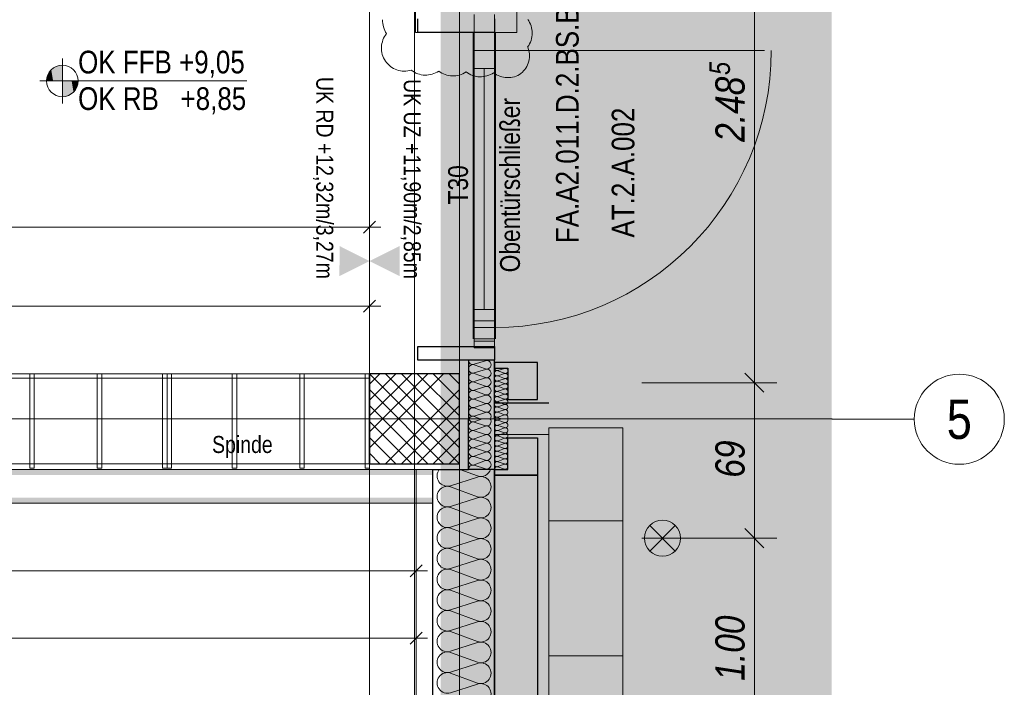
# Model space of a CAD drawing. Extents: x -620 to 300, y 62 to 1112.
# Tile 153 of 226: x 4 to 92, y 526 to 585. Entities that reach past the tile are written whole.
import ezdxf
from ezdxf.enums import TextEntityAlignment as Align
from ezdxf.lldxf.tags import DXFTag

# ---------------------------------------------------------------- set-up
doc = ezdxf.new("R2010")
doc.units = 0
doc.layers.get('0').update_dxf_attribs({"lineweight": 13})
for name, color, linetype, lineweight, true_color in [('00 -Bauelemente -Gipskarton', 7, 'Continuous', 9, 0xff7fe6), ('00_ E_ST_Handlaufleuchte', 7, 'Continuous', 13, 0xb2b200), ('00_E_ST_Handlaufleuchte_Bem', 7, 'Continuous', 5, 0x7d7d00), ('00_E_ST_Handlaufleuchte_Kabel', 3, 'Continuous', 18, 0x00ff00), ('00_E_ST_Handlaufleuchte–Handlauf-Position', 7, 'Continuous', 5, 0x0000b2), ('30 -33 Aussenwände- 3 Aussenstützen', 7, 'Continuous', 50, 0x0000dd), ('30 -33 Aussenwände- 7 Fassade_ Elemente', 7, 'Continuous', 9, 0x00aacc), ('30 -34 Innenwände- 2 nichttragend', 7, 'Continuous', 18, 0xff7fe6), ('30 -35 Decken- 1 Konstruktion-Träger- Stahlbeton', 7, 'Continuous', 13, 0x33aa00), ('60- 61 allgemeine Ausstattung- 1 Möbel', 9, 'Continuous', 9, 0x808080), ('60- 61 allgemeine Ausstattung- 4 Terrassen', 9, 'Continuous', 9, 0x808080), ('70 -72 Beschriftung- 1 Beschriftung allgemein', 7, 'Continuous', 9, 0xff6633), ('70 -76 Bemaßung- 2 Allgemein', 9, 'Continuous', 5, 0x808080), ('70 -77 Revision- 2 Wolken', 7, 'Continuous', 18, 0x944cff), ('iwb_Layout Achsbezeichung', 1, 'Continuous', 13, 0xff0000), ('iwb_Layout BA_Markierung', 7, 'Continuous', 9, 0xbadcdc)]:
    doc.layers.add(name, color=color, linetype=linetype, lineweight=lineweight, true_color=true_color)
for name, color, linetype, lineweight in [('70 -71 Achsen- 1 Gebäudeachsen', 7, 'STRICHPUNKT2-A06CPVSFL0', 18), ('70 -72 Beschriftung- 5 Höhenkoten-A06CPVSCL0', 7, 'Continuous', 15), ('Keine-A06CPVSEL0', 7, 'Continuous', 9)]:
    doc.layers.add(name, color=color, linetype=linetype, lineweight=lineweight)
doc.styles.get("Standard").update_dxf_attribs({"font": 'ARIALN.TTF'})
tags = doc.linetypes.add('grob-A06CPVSAL0', pattern=[14, 3, -8, 3]).pattern_tags.tags
tags[8:9] = [DXFTag(74, 4), DXFTag(75, 0), DXFTag(340, '0'), DXFTag(46, 0.0), DXFTag(50, 0.0), DXFTag(44, 0.0), DXFTag(45, 0.0)]
tags[6:7] = [DXFTag(74, 4), DXFTag(75, 0), DXFTag(340, '0'), DXFTag(46, 0.0), DXFTag(50, 0.0), DXFTag(44, 0.0), DXFTag(45, 0.0)]
tags[4:5] = [DXFTag(74, 4), DXFTag(75, 0), DXFTag(340, '0'), DXFTag(46, 0.0), DXFTag(50, 0.0), DXFTag(44, 0.0), DXFTag(45, 0.0)]
tags = doc.linetypes.add('STRICHPUNKT2', pattern=[12.7, 6.35, -3.175, 0, -3.175]).pattern_tags.tags
tags[10:11] = [DXFTag(74, 4), DXFTag(75, 0), DXFTag(340, '0'), DXFTag(46, 0.0), DXFTag(50, 0.0), DXFTag(44, 0.0), DXFTag(45, 0.0)]
tags[8:9] = [DXFTag(74, 4), DXFTag(75, 0), DXFTag(340, '0'), DXFTag(46, 0.0), DXFTag(50, 0.0), DXFTag(44, 0.0), DXFTag(45, 0.0)]
tags[6:7] = [DXFTag(74, 4), DXFTag(75, 0), DXFTag(340, '0'), DXFTag(46, 0.0), DXFTag(50, 0.0), DXFTag(44, 0.0), DXFTag(45, 0.0)]
tags[4:5] = [DXFTag(74, 4), DXFTag(75, 0), DXFTag(340, '0'), DXFTag(46, 0.0), DXFTag(50, 0.0), DXFTag(44, 0.0), DXFTag(45, 0.0)]
tags = doc.linetypes.add('STRICHPUNKT2-A06CPVSFL0', pattern=[12.7, 6.35, -3.175, 0, -3.175]).pattern_tags.tags
tags[10:11] = [DXFTag(74, 4), DXFTag(75, 0), DXFTag(340, '0'), DXFTag(46, 0.0), DXFTag(50, 0.0), DXFTag(44, 0.0), DXFTag(45, 0.0)]
tags[8:9] = [DXFTag(74, 4), DXFTag(75, 0), DXFTag(340, '0'), DXFTag(46, 0.0), DXFTag(50, 0.0), DXFTag(44, 0.0), DXFTag(45, 0.0)]
tags[6:7] = [DXFTag(74, 4), DXFTag(75, 0), DXFTag(340, '0'), DXFTag(46, 0.0), DXFTag(50, 0.0), DXFTag(44, 0.0), DXFTag(45, 0.0)]
tags[4:5] = [DXFTag(74, 4), DXFTag(75, 0), DXFTag(340, '0'), DXFTag(46, 0.0), DXFTag(50, 0.0), DXFTag(44, 0.0), DXFTag(45, 0.0)]

# ---------------------------------------------------------------- blocks, each defined once
blk = doc.blocks.new('Polygon-A06CPVS4L0')
at = {"color": 0, "linetype": 'ByBlock', "lineweight": -2, "ltscale": 0.13}
blk.add_solid([(41.831, 86.61), (41.664, 1083.814), (76.501, 86.518), (76.501, 1083.814)], dxfattribs=at)
blk = doc.blocks.new('Referenz-A06CPVSGL0')
at = {"layer": '00 -Bauelemente -Gipskarton', "color": 0, "linetype": 'Continuous', "lineweight": 0, "ltscale": 0.13}
for points in [[(41.061, 544.703), (-62.229, 544.703), (41.061, 544.453), (-62.479, 544.453)], [(41.061, 544.953), (-61.979, 544.953), (41.061, 544.703), (-62.229, 544.703)], [(41.061, 542.203), (-64.729, 542.203), (41.061, 541.953), (-64.979, 541.953)], [(41.061, 542.453), (-64.479, 542.453), (41.061, 542.203), (-64.729, 542.203)]]:
    blk.add_solid(points, dxfattribs=at)
at = {"layer": '30 -33 Aussenwände- 3 Aussenstützen', "color": 0, "lineweight": 9}
for p, q in [((35.421, 553.453), (43.421, 545.453)), ((42.007, 553.453), (35.421, 546.868)), ((40.593, 553.453), (35.421, 548.282)), ((39.179, 553.453), (35.421, 549.696)), ((37.765, 553.453), (35.421, 551.11)), ((36.35, 553.453), (35.421, 552.524)), ((36.836, 553.453), (43.421, 546.868)), ((38.25, 553.453), (43.421, 548.282)), ((39.664, 553.453), (43.421, 549.696)), ((41.078, 553.453), (43.421, 551.11)), ((42.493, 553.453), (43.421, 552.524)), ((35.421, 552.039), (42.007, 545.453)), ((43.421, 552.039), (36.836, 545.453)), ((35.421, 550.625), (40.593, 545.453)), ((43.421, 550.625), (38.25, 545.453)), ((39.421, 550.453), (39.421, 548.453)), ((35.421, 549.211), (39.179, 545.453)), ((38.421, 549.453), (40.421, 549.453)), ((43.421, 549.211), (39.664, 545.453)), ((35.421, 547.797), (37.765, 545.453)), ((43.421, 547.797), (41.078, 545.453)), ((35.421, 546.382), (36.35, 545.453)), ((43.421, 546.382), (42.493, 545.453))]:
    blk.add_line(p, q, dxfattribs=at)
at = {"layer": '30 -33 Aussenwände- 3 Aussenstützen', "color": 0, "linetype": 'Continuous', "lineweight": 25, "ltscale": 0.25}
for p, q in [((43.421, 553.453), (35.421, 553.453)), ((35.421, 553.453), (35.421, 545.453)), ((43.421, 545.453), (43.421, 553.453)), ((35.421, 545.453), (43.421, 545.453))]:
    blk.add_line(p, q, dxfattribs=at)
at = {"layer": '30 -33 Aussenwände- 7 Fassade_ Elemente', "color": 0}
for p, q in [((39.521, 602.353), (39.521, 583.753)), ((48.521, 602.353), (48.521, 583.753)), ((44.721, 585.353), (44.721, 583.753)), ((46.521, 583.753), (46.521, 585.353)), ((39.521, 583.753), (44.721, 583.753)), ((44.721, 583.753), (46.521, 583.753)), ((44.721, 583.753), (46.521, 583.753)), ((48.521, 583.753), (46.521, 583.753))]:
    blk.add_line(p, q, dxfattribs=at)
at = {"layer": '30 -33 Aussenwände- 7 Fassade_ Elemente', "color": 0, "linetype": 'Continuous', "lineweight": 25, "ltscale": 0.25}
for p, q in [((39.721, 583.753), (39.721, 584.953)), ((46.521, 584.953), (46.521, 583.753)), ((46.521, 583.753), (39.721, 583.753)), ((39.721, 554.653), (39.721, 555.853)), ((39.721, 555.853), (46.521, 555.853)), ((46.521, 555.853), (46.521, 554.653)), ((46.521, 554.653), (39.721, 554.653)), ((46.521, 554.653), (44.221, 554.653)), ((44.221, 554.653), (44.221, 549.453)), ((46.521, 549.453), (46.521, 554.653)), ((50.361, 554.453), (46.521, 554.453)), ((46.521, 554.453), (46.521, 553.953)), ((46.521, 553.953), (47.721, 553.953)), ((47.721, 553.953), (47.721, 551.153)), ((50.361, 551.153), (50.361, 554.453)), ((46.521, 550.853), (51.361, 550.853)), ((47.721, 551.153), (50.361, 551.153)), ((44.221, 544.953), (44.221, 549.453)), ((44.221, 544.953), (44.221, 549.453)), ((46.521, 549.453), (46.521, 384.453)), ((46.521, 549.453), (46.521, 544.953)), ((47.721, 544.953), (47.721, 547.753)), ((47.721, 547.753), (50.361, 547.753)), ((50.361, 547.753), (50.361, 544.453)), ((41.061, 388.953), (41.061, 544.953)), ((41.061, 544.953), (44.221, 544.953)), ((46.521, 544.953), (44.221, 544.953)), ((46.521, 544.953), (47.721, 544.953)), ((46.521, 544.453), (46.521, 544.953)), ((46.521, 389.453), (46.521, 544.453)), ((46.521, 544.453), (50.361, 544.453)), ((50.361, 544.453), (46.521, 544.453)), ((50.361, 544.453), (50.361, 389.453))]:
    blk.add_line(p, q, dxfattribs=at)
at = {"layer": '30 -33 Aussenwände- 7 Fassade_ Elemente', "color": 0, "linetype": 'grob-A06CPVSAL0', "ltscale": 0.13}
for p, q in [((44.621, 556.553), (44.621, 583.753)), ((46.621, 556.553), (46.621, 583.753)), ((46.521, 582.153), (46.521, 558.153)), ((70.521, 582.153), (46.521, 582.153)), ((57.921, 548.653), (51.361, 548.653)), ((57.921, 518.853), (57.921, 548.653))]:
    blk.add_line(p, q, dxfattribs=at)
at = {"layer": '30 -33 Aussenwände- 7 Fassade_ Elemente', "color": 0, "linetype": 'Continuous', "ltscale": 0.13}
for p, q in [((44.721, 582.153), (44.721, 583.753)), ((44.721, 583.753), (46.521, 583.753)), ((46.521, 583.753), (46.521, 582.153)), ((46.521, 582.153), (44.721, 582.153)), ((44.721, 558.153), (44.721, 582.153)), ((44.721, 582.153), (46.521, 582.153)), ((46.521, 582.153), (46.521, 558.153)), ((44.721, 556.553), (44.721, 558.153)), ((44.721, 558.153), (46.521, 558.153)), ((46.521, 558.153), (44.721, 558.153)), ((46.521, 558.153), (46.521, 556.553)), ((46.521, 556.553), (44.721, 556.553)), ((44.721, 554.284), (45.721, 554.605)), ((45.721, 553.877), (44.721, 554.246)), ((44.721, 553.518), (45.721, 553.839)), ((44.721, 553.518), (45.721, 553.839)), ((45.721, 553.111), (44.721, 553.48)), ((45.721, 553.111), (44.721, 553.48)), ((44.721, 552.752), (45.721, 553.073)), ((46.821, 553.272), (47.421, 553.464)), ((46.821, 553.272), (47.421, 553.464)), ((47.421, 553.027), (46.821, 553.249)), ((47.421, 553.027), (46.821, 553.249)), ((46.822, 553.732), (47.422, 553.924)), ((47.421, 553.487), (46.822, 553.709)), ((45.721, 552.345), (44.721, 552.714)), ((44.721, 551.986), (45.721, 552.307)), ((46.821, 552.812), (47.421, 553.005)), ((47.421, 552.568), (46.821, 552.79)), ((46.821, 552.353), (47.421, 552.545)), ((47.42, 552.108), (46.821, 552.33)), ((45.721, 551.578), (44.721, 551.948)), ((44.721, 551.22), (45.721, 551.541)), ((44.721, 551.22), (45.721, 551.541)), ((46.82, 551.893), (47.42, 552.085)), ((47.42, 551.648), (46.82, 551.871)), ((46.82, 551.433), (47.42, 551.626)), ((47.42, 551.189), (46.82, 551.411)), ((39.421, 548.453), (39.421, 550.453)), ((39.421, 548.453), (39.421, 550.453)), ((45.721, 550.812), (44.721, 551.182)), ((45.721, 550.812), (44.721, 551.182)), ((44.721, 550.454), (45.721, 550.775)), ((44.721, 550.454), (45.721, 550.775)), ((47.419, 550.729), (46.819, 550.951)), ((46.819, 550.514), (47.419, 550.707)), ((46.819, 550.514), (47.419, 550.707)), ((47.419, 550.269), (46.819, 550.492)), ((47.419, 550.269), (46.819, 550.492)), ((46.82, 550.974), (47.42, 551.166)), ((45.721, 550.046), (44.721, 550.416)), ((44.721, 549.687), (45.721, 550.009)), ((44.721, 549.65), (45.253, 549.453)), ((46.818, 549.595), (47.419, 549.787)), ((46.818, 549.572), (47.14, 549.453)), ((46.819, 550.055), (47.419, 550.247)), ((46.819, 550.055), (47.419, 550.247)), ((47.419, 549.81), (46.819, 550.032)), ((40.421, 549.453), (38.421, 549.453)), ((40.421, 549.453), (38.421, 549.453)), ((44.721, 549.191), (45.432, 549.453)), ((44.721, 549.153), (45.721, 548.832)), ((45.721, 548.794), (44.721, 548.425)), ((46.818, 549.334), (47.14, 549.454)), ((46.818, 549.312), (47.419, 549.12)), ((47.419, 549.097), (46.819, 548.875)), ((46.819, 548.852), (47.419, 548.66)), ((46.819, 548.852), (47.419, 548.66)), ((44.721, 548.387), (45.721, 548.066)), ((44.721, 548.387), (45.721, 548.066)), ((45.721, 548.028), (44.721, 547.659)), ((45.721, 548.028), (44.721, 547.659)), ((51.361, 548.053), (46.521, 548.053)), ((46.521, 548.053), (46.521, 544.953)), ((47.419, 548.637), (46.819, 548.415)), ((47.419, 548.637), (46.819, 548.415)), ((46.819, 548.393), (47.419, 548.2)), ((46.819, 548.393), (47.419, 548.2)), ((47.419, 548.178), (46.819, 547.956)), ((46.82, 547.933), (47.42, 547.741)), ((51.361, 385.853), (51.361, 548.053)), ((44.721, 547.621), (45.721, 547.3)), ((44.721, 547.621), (45.721, 547.3)), ((45.721, 547.262), (44.721, 546.893)), ((47.42, 547.718), (46.82, 547.496)), ((46.82, 547.473), (47.42, 547.281)), ((47.42, 547.259), (46.82, 547.036)), ((46.82, 547.014), (47.42, 546.821)), ((44.721, 546.855), (45.721, 546.534)), ((45.721, 546.496), (44.721, 546.127)), ((45.721, 546.496), (44.721, 546.127)), ((44.721, 546.089), (45.721, 545.768)), ((44.721, 546.089), (45.721, 545.768)), ((47.42, 546.799), (46.821, 546.577)), ((46.821, 546.554), (47.421, 546.362)), ((47.421, 546.339), (46.821, 546.117)), ((46.821, 546.095), (47.421, 545.902)), ((45.721, 545.73), (44.721, 545.361)), ((44.721, 545.323), (45.721, 545.002)), ((47.421, 545.88), (46.821, 545.657)), ((47.421, 545.88), (46.821, 545.657)), ((46.821, 545.635), (47.421, 545.443)), ((46.821, 545.635), (47.421, 545.443)), ((47.421, 545.42), (46.822, 545.198)), ((46.521, 544.953), (39.561, 544.953)), ((39.561, 544.953), (39.561, 388.953)), ((45.021, 544.367), (43.435, 544.953)), ((46.822, 545.175), (47.422, 544.983)), ((45.021, 544.277), (42.621, 543.506)), ((42.621, 543.416), (45.021, 542.528)), ((45.021, 542.438), (42.621, 541.667)), ((45.021, 542.438), (42.621, 541.667)), ((42.621, 541.577), (45.021, 540.69)), ((42.621, 541.577), (45.021, 540.69)), ((45.021, 540.6), (42.621, 539.828)), ((45.021, 540.6), (42.621, 539.828)), ((42.621, 539.738), (45.021, 538.851)), ((45.021, 538.761), (42.621, 537.99)), ((42.621, 537.9), (45.021, 537.013)), ((45.021, 536.923), (42.621, 536.151)), ((42.621, 536.061), (45.021, 535.174)), ((45.021, 535.084), (42.621, 534.313)), ((42.621, 534.223), (45.021, 533.336)), ((45.021, 533.246), (42.621, 532.474)), ((42.621, 532.384), (45.021, 531.497)), ((45.021, 531.407), (42.621, 530.636)), ((42.621, 530.546), (45.021, 529.659)), ((45.021, 529.569), (42.621, 528.797)), ((42.621, 528.707), (45.021, 527.82)), ((45.021, 527.73), (42.621, 526.959)), ((42.621, 526.869), (45.021, 525.982)), ((45.021, 525.892), (42.621, 525.12))]:
    blk.add_line(p, q, dxfattribs=at)
at = {"layer": '30 -33 Aussenwände- 7 Fassade_ Elemente', "color": 0, "linetype": 'Continuous', "lineweight": 18, "ltscale": 0.18}
for p, q in [((44.721, 583.753), (46.521, 583.753)), ((44.721, 556.353), (44.721, 583.753)), ((44.721, 583.753), (46.521, 583.753)), ((44.721, 582.153), (44.721, 583.753)), ((46.521, 583.753), (46.521, 556.353)), ((46.521, 583.753), (46.521, 582.153)), ((44.721, 582.153), (46.521, 582.153)), ((44.721, 580.553), (44.721, 582.153)), ((46.521, 582.153), (44.721, 582.153)), ((46.521, 582.153), (46.521, 580.553)), ((46.521, 580.553), (44.721, 580.553)), ((45.621, 580.553), (45.621, 559.153)), ((44.721, 559.153), (46.521, 559.153)), ((44.721, 557.553), (44.721, 559.153)), ((46.521, 559.153), (46.521, 557.553)), ((44.721, 557.553), (46.521, 557.553)), ((44.721, 555.753), (44.721, 557.553)), ((46.521, 557.553), (44.721, 557.553)), ((46.521, 557.553), (46.521, 555.753)), ((46.521, 556.353), (44.721, 556.353)), ((46.521, 555.753), (44.721, 555.753))]:
    blk.add_line(p, q, dxfattribs=at)
at = {"layer": '30 -33 Aussenwände- 7 Fassade_ Elemente', "color": 0, "linetype": 'grob-A06CPVSAL0', "ltscale": 0.13}
blk.add_ellipse((46.521, 582.153), major_axis=(0, -24.6), ratio=1, start_param=0, end_param=1.570796, dxfattribs=at)
at = {"layer": '30 -33 Aussenwände- 7 Fassade_ Elemente', "color": 0, "linetype": 'Continuous', "ltscale": 0.13}
for centre, major_axis, end_param in [((44.604, 553.882), (0.117, 0.364), 3.764652), ((44.604, 553.882), (0.117, 0.364), 3.764652), ((44.604, 554.648), (-0.383, 0.005), 1.896254), ((45.839, 554.241), (-0.117, -0.364), 3.765224), ((46.751, 553.95), (-0.23, 0.003), 1.896254), ((47.492, 553.705), (-0.071, -0.219), 3.765224), ((44.604, 553.116), (0.117, 0.364), 3.764652), ((44.604, 553.116), (0.117, 0.364), 3.764652), ((45.839, 553.475), (-0.117, -0.364), 3.765224), ((45.839, 553.475), (-0.117, -0.364), 3.765224), ((45.839, 552.709), (-0.117, -0.364), 3.765224), ((46.751, 553.031), (0.071, 0.219), 3.764652), ((46.751, 553.031), (0.071, 0.219), 3.764652), ((46.751, 553.491), (0.071, 0.219), 3.764652), ((46.751, 553.491), (0.071, 0.219), 3.764652), ((47.492, 553.246), (-0.071, -0.219), 3.765224), ((47.492, 553.246), (-0.071, -0.219), 3.765224), ((44.604, 552.35), (0.117, 0.364), 3.764652), ((45.839, 551.943), (-0.117, -0.364), 3.765224), ((46.75, 552.571), (0.071, 0.219), 3.764652), ((46.75, 552.112), (0.071, 0.219), 3.764652), ((47.491, 552.326), (-0.071, -0.219), 3.765224), ((47.491, 552.786), (-0.071, -0.219), 3.765224), ((44.604, 551.584), (0.117, 0.364), 3.764652), ((44.604, 551.584), (-0.31, 0.225), 1.254884), ((44.604, 551.584), (0.117, 0.364), 1.254884), ((44.604, 551.584), (-0.31, -0.225), 1.254884), ((45.839, 551.177), (-0.117, -0.364), 3.765224), ((45.839, 551.177), (0.31, 0.225), 1.255075), ((45.839, 551.177), (0.31, -0.225), 1.255075), ((46.75, 551.652), (0.071, 0.219), 3.764652), ((46.749, 551.192), (0.071, 0.219), 3.764652), ((47.491, 551.867), (-0.071, -0.219), 3.765224), ((47.49, 551.407), (-0.071, -0.219), 3.765224), ((44.604, 550.818), (0.117, 0.364), 3.764652), ((44.604, 550.818), (-0.31, 0.225), 1.254884), ((44.604, 550.818), (0.117, 0.364), 1.254884), ((44.604, 550.818), (-0.31, -0.225), 1.254884), ((44.604, 550.052), (0.117, 0.364), 1.254884), ((45.839, 551.177), (-0.117, -0.364), 1.255075), ((45.839, 550.411), (-0.117, -0.364), 3.765224), ((45.839, 550.411), (0.31, 0.225), 1.255075), ((45.839, 550.411), (0.31, -0.225), 1.255075), ((46.749, 550.273), (0.071, 0.219), 3.764652), ((46.749, 550.733), (0.071, 0.219), 3.764652), ((46.749, 550.733), (-0.186, 0.135), 1.254884), ((46.749, 550.733), (0.071, 0.219), 1.254884), ((46.749, 550.733), (-0.186, -0.135), 1.254884), ((46.749, 550.273), (0.071, 0.219), 1.254884), ((47.49, 550.948), (-0.071, -0.219), 3.765224), ((47.49, 550.488), (-0.071, -0.219), 3.765224), ((47.49, 550.488), (0.186, 0.135), 1.255075), ((47.49, 550.488), (0.186, -0.135), 1.255075), ((44.604, 550.052), (-0.31, 0.225), 1.254884), ((44.604, 549.286), (0.117, 0.364), 1.428714), ((44.604, 550.052), (-0.31, -0.225), 1.254884), ((45.839, 550.411), (-0.117, -0.364), 1.255075), ((45.839, 549.645), (0.332, -0.191), 2.405647), ((46.749, 550.273), (-0.186, 0.135), 1.254884), ((46.748, 549.814), (-0.186, 0.135), 1.254884), ((46.748, 549.354), (0.071, 0.219), 1.434048), ((46.748, 549.814), (0.071, 0.219), 1.254884), ((46.748, 549.814), (-0.186, -0.135), 1.254884), ((46.749, 550.273), (-0.186, -0.135), 1.254884), ((47.49, 550.488), (-0.071, -0.219), 1.255075), ((47.489, 550.028), (-0.071, -0.219), 3.765224), ((47.489, 550.028), (0.186, 0.135), 1.255075), ((47.489, 550.028), (-0.071, -0.219), 1.255075), ((47.489, 549.569), (0.198, -0.116), 2.411197), ((47.489, 550.028), (0.186, -0.135), 1.255075), ((44.604, 548.789), (-0.31, 0.225), 1.254884), ((44.604, 549.555), (-0.369, -0.102), 1.613483), ((44.604, 548.789), (0.117, 0.364), 1.254884), ((45.839, 549.196), (-0.117, -0.364), 2.619647), ((45.839, 548.43), (-0.117, -0.364), 3.765224), ((45.839, 548.43), (0.31, 0.225), 1.255075), ((46.748, 549.093), (-0.186, 0.135), 1.254884), ((46.749, 548.634), (0.07, 0.219), 3.764652), ((46.749, 548.634), (-0.186, 0.135), 1.254884), ((46.748, 549.553), (-0.207, -0.1), 1.434048), ((46.748, 549.093), (0.07, 0.219), 1.254884), ((46.748, 549.093), (-0.186, -0.135), 1.254884), ((46.749, 548.634), (0.07, 0.219), 1.254884), ((47.489, 549.338), (-0.07, -0.219), 2.411197), ((47.489, 548.879), (-0.07, -0.219), 3.765224), ((47.489, 548.879), (0.186, 0.135), 1.255075), ((47.489, 548.879), (-0.07, -0.219), 1.255075), ((47.489, 548.879), (0.186, -0.135), 1.255075), ((44.604, 548.023), (0.117, 0.364), 3.764652), ((44.604, 548.023), (-0.31, 0.225), 1.254884), ((44.604, 548.789), (-0.31, -0.225), 1.254884), ((44.604, 548.023), (0.117, 0.364), 1.254884), ((45.839, 548.43), (-0.117, -0.364), 1.255075), ((45.839, 547.664), (-0.117, -0.364), 3.765224), ((45.839, 547.664), (0.31, 0.225), 1.255075), ((45.839, 548.43), (0.31, -0.225), 1.255075), ((45.839, 547.664), (0.31, -0.225), 1.255075), ((46.749, 548.174), (0.07, 0.219), 3.764652), ((46.749, 548.174), (-0.186, 0.135), 1.254884), ((46.749, 547.714), (0.07, 0.219), 3.764652), ((46.749, 548.634), (-0.186, -0.135), 1.254884), ((46.749, 548.174), (0.07, 0.219), 1.254884), ((46.749, 548.174), (-0.186, -0.135), 1.254884), ((47.49, 548.419), (-0.07, -0.219), 3.765224), ((47.49, 548.419), (0.186, 0.135), 1.255075), ((47.49, 548.419), (-0.07, -0.219), 1.255075), ((47.49, 547.959), (-0.07, -0.219), 3.765224), ((47.49, 548.419), (0.186, -0.135), 1.255075), ((44.604, 547.257), (0.117, 0.364), 3.764652), ((44.604, 547.257), (-0.31, 0.225), 1.254884), ((44.604, 548.023), (-0.31, -0.225), 1.254884), ((44.604, 547.257), (0.117, 0.364), 1.254884), ((44.604, 547.257), (-0.31, -0.225), 1.254884), ((45.839, 547.664), (-0.117, -0.364), 1.255075), ((45.839, 546.898), (-0.117, -0.364), 3.765224), ((46.75, 547.255), (0.07, 0.219), 3.764652), ((46.75, 546.795), (0.07, 0.219), 3.764652), ((47.49, 547.5), (-0.07, -0.219), 3.765224), ((47.491, 547.04), (-0.07, -0.219), 3.765224), ((44.604, 546.491), (0.117, 0.364), 3.764652), ((44.604, 546.491), (0.117, 0.364), 3.764652), ((44.604, 545.725), (0.117, 0.364), 3.764652), ((44.604, 545.725), (0.117, 0.364), 3.764652), ((45.839, 546.132), (-0.117, -0.364), 3.765224), ((45.839, 546.132), (-0.117, -0.364), 3.765224), ((46.75, 546.336), (0.07, 0.219), 3.764652), ((46.751, 545.876), (0.07, 0.219), 3.764652), ((46.751, 545.876), (0.07, 0.219), 3.764652), ((47.491, 546.58), (-0.07, -0.219), 3.765224), ((47.491, 546.121), (-0.07, -0.219), 3.765224), ((44.604, 544.959), (0.117, 0.364), 1.896254), ((45.839, 545.366), (-0.117, -0.364), 3.765224), ((46.751, 545.416), (0.07, 0.219), 3.764652), ((46.751, 545.416), (0.07, 0.219), 3.764652), ((46.751, 544.957), (0.07, 0.219), 1.896254), ((47.492, 545.661), (-0.07, -0.219), 3.765224), ((47.492, 545.661), (-0.07, -0.219), 3.765224), ((47.492, 545.202), (-0.07, -0.219), 3.765224), ((42.34, 544.38), (-0.717, 0.574), 2.557098), ((45.303, 545.241), (-0.282, -0.874), 1.563745), ((45.303, 543.403), (0.744, 0.539), 1.254884), ((42.34, 542.541), (0.282, 0.874), 3.765224), ((42.34, 542.541), (0.282, 0.874), 1.255075), ((45.303, 543.403), (0.744, -0.539), 1.254884), ((42.34, 542.541), (-0.744, 0.539), 1.255075), ((45.303, 543.403), (-0.282, -0.874), 1.254884), ((45.303, 541.564), (-0.282, -0.874), 3.764652), ((45.303, 541.564), (0.744, 0.539), 1.254884), ((42.34, 540.703), (0.282, 0.874), 3.765224), ((42.34, 542.541), (-0.744, -0.539), 1.255075), ((42.34, 540.703), (0.282, 0.874), 1.255075), ((45.303, 541.564), (0.744, -0.539), 1.254884), ((42.34, 540.703), (-0.744, 0.539), 1.255075), ((45.303, 541.564), (-0.282, -0.874), 1.254884), ((42.34, 540.703), (-0.744, -0.539), 1.255075), ((45.303, 539.726), (-0.282, -0.874), 3.764652), ((45.303, 539.726), (0.744, 0.539), 1.254884), ((45.303, 539.726), (0.744, -0.539), 1.254884), ((42.34, 538.864), (0.282, 0.874), 3.765224), ((45.303, 539.726), (-0.282, -0.874), 1.254884), ((45.303, 537.887), (-0.282, -0.874), 3.764652), ((42.34, 537.026), (0.282, 0.874), 3.765224), ((45.303, 536.048), (-0.282, -0.874), 3.764652), ((42.34, 535.187), (0.282, 0.874), 3.765224), ((45.303, 534.21), (-0.282, -0.874), 3.764652), ((42.34, 533.349), (0.282, 0.874), 3.765224), ((45.303, 532.371), (-0.282, -0.874), 3.764652), ((42.34, 531.51), (0.282, 0.874), 3.765224), ((45.303, 530.533), (-0.282, -0.874), 3.764652), ((42.34, 529.672), (0.282, 0.874), 3.765224), ((45.303, 528.694), (-0.282, -0.874), 3.764652), ((42.34, 527.833), (0.282, 0.874), 3.765224), ((45.303, 526.856), (-0.282, -0.874), 3.764652), ((42.34, 525.994), (0.282, 0.874), 3.765224), ((45.303, 525.017), (-0.282, -0.874), 3.764652)]:
    blk.add_ellipse(centre, major_axis=major_axis, ratio=1, start_param=0, end_param=end_param, dxfattribs=at)
at = {"layer": '30 -34 Innenwände- 2 nichttragend', "color": 0, "linetype": 'Continuous', "ltscale": 0.18}
for p, q in [((-61.979, 544.953), (41.061, 544.953)), ((-64.979, 541.953), (41.061, 541.953))]:
    blk.add_line(p, q, dxfattribs=at)
at = {"layer": '30 -35 Decken- 1 Konstruktion-Träger- Stahlbeton', "color": 0, "linetype": 'grob-A06CPVSAL0', "lineweight": -2, "ltscale": 0.13}
for p, q in [((35.421, 388.453), (35.421, 605.453)), ((43.421, 388.453), (43.421, 605.453)), ((35.421, 553.453), (-451.579, 553.453)), ((35.421, 545.453), (-451.579, 545.453))]:
    blk.add_line(p, q, dxfattribs=at)
at = {"layer": '30 -35 Decken- 1 Konstruktion-Träger- Stahlbeton', "color": 0, "lineweight": 35}
blk.add_line((35.421, 545.453), (35.421, 553.453), dxfattribs=at)
at = {"layer": '60- 61 allgemeine Ausstattung- 1 Möbel', "color": 0, "linetype": 'grob-A06CPVSAL0', "lineweight": 15, "ltscale": 0.15}
for p, q in [((-54.579, 553.453), (35.421, 553.453)), ((35.421, 553.053), (-54.579, 553.053)), ((5.221, 545.053), (5.221, 553.453)), ((5.221, 553.453), (5.621, 553.453)), ((5.621, 553.453), (5.621, 545.053)), ((11.221, 545.053), (11.221, 553.453)), ((11.221, 553.453), (11.621, 553.453)), ((11.621, 553.453), (11.621, 545.053)), ((17.021, 545.053), (17.021, 553.453)), ((17.021, 553.453), (17.421, 553.453)), ((17.421, 553.453), (17.421, 545.053)), ((17.421, 545.053), (17.421, 553.453)), ((17.421, 553.453), (17.821, 553.453)), ((17.821, 553.453), (17.821, 545.053)), ((23.221, 545.053), (23.221, 553.453)), ((23.221, 553.453), (23.621, 553.453)), ((23.621, 553.453), (23.621, 545.053)), ((29.221, 545.053), (29.221, 553.453)), ((29.221, 553.453), (29.621, 553.453)), ((29.621, 553.453), (29.621, 545.053)), ((35.021, 545.053), (35.021, 553.453)), ((35.021, 553.453), (35.421, 553.453)), ((35.421, 553.453), (35.421, 545.053)), ((35.421, 553.453), (35.421, 553.053)), ((5.621, 545.053), (5.221, 545.053)), ((11.621, 545.053), (11.221, 545.053)), ((17.421, 545.053), (17.021, 545.053)), ((17.821, 545.053), (17.421, 545.053)), ((23.621, 545.053), (23.221, 545.053)), ((29.621, 545.053), (29.221, 545.053)), ((35.421, 545.053), (35.021, 545.053))]:
    blk.add_line(p, q, dxfattribs=at)
at = {"layer": '60- 61 allgemeine Ausstattung- 4 Terrassen', "color": 0}
for p, q in [((57.921, 548.653), (51.361, 548.653)), ((51.361, 548.653), (51.361, 385.853)), ((57.921, 372.853), (57.921, 548.653)), ((51.361, 540.394), (57.921, 540.394)), ((51.361, 528.394), (57.921, 528.394))]:
    blk.add_line(p, q, dxfattribs=at)
at = {"layer": '60- 61 allgemeine Ausstattung- 4 Terrassen', "color": 0, "linetype": 'grob-A06CPVSAL0', "ltscale": 0.13}
for p, q in [((57.921, 548.653), (51.361, 548.653)), ((57.921, 518.853), (57.921, 548.653))]:
    blk.add_line(p, q, dxfattribs=at)
at = {"layer": '70 -71 Achsen- 1 Gebäudeachsen', "color": 0, "linetype": 'STRICHPUNKT2-A06CPVSFL0', "ltscale": 0.18}
for p, q in [((39.421, 1084.393), (39.421, 84.953)), ((-538.631, 549.453), (76.533, 549.453))]:
    blk.add_line(p, q, dxfattribs=at)
at = {"layer": '70 -72 Beschriftung- 5 Höhenkoten-A06CPVSCL0', "color": 0, "linetype": 'Continuous', "ltscale": 0.15}
for p, q in [((8.121, 577.453), (8.121, 581.453)), ((8.121, 579.453), (8.121, 580.853)), ((8.121, 580.853), (8.121, 579.453)), ((6.121, 579.453), (24.524, 579.453)), ((6.721, 579.453), (8.121, 579.453)), ((8.121, 579.453), (6.721, 579.453)), ((9.521, 579.453), (8.121, 579.453)), ((8.121, 579.453), (8.121, 578.053)), ((8.121, 579.453), (9.521, 579.453)), ((8.121, 578.053), (8.121, 579.453))]:
    blk.add_line(p, q, dxfattribs=at)
for major_axis in [(0, 1.4), (1.4, 0), (-1.4, 0), (0, -1.4)]:
    blk.add_ellipse((8.121, 579.453), major_axis=major_axis, ratio=1, start_param=0, end_param=1.570796, dxfattribs=at)
at = {"layer": '70 -72 Beschriftung- 5 Höhenkoten-A06CPVSCL0', "color": 0, "lineweight": 0}
for points in [[(6.989, 579.453), (6.874, 580.089), (6.989, 580.276)], [(7.132, 579.453), (6.989, 580.276), (7.132, 580.443)], [(6.989, 579.453), (6.989, 580.276), (7.132, 579.453)], [(7.299, 579.453), (7.132, 580.443), (7.299, 580.586)], [(7.132, 579.453), (7.132, 580.443), (7.299, 579.453)], [(7.486, 579.453), (7.299, 580.586), (7.486, 580.701)], [(7.299, 579.453), (7.299, 580.586), (7.486, 579.453)], [(7.689, 579.453), (7.486, 580.701), (7.689, 580.785)], [(7.486, 579.453), (7.486, 580.701), (7.689, 579.453)], [(7.902, 579.453), (7.689, 580.785), (7.902, 580.836)], [(7.689, 579.453), (7.689, 580.785), (7.902, 579.453)], [(8.121, 579.453), (7.902, 580.836), (8.121, 580.853)], [(7.902, 579.453), (7.902, 580.836), (8.121, 579.453)], [(6.739, 579.453), (6.721, 579.453), (6.739, 579.672)], [(6.79, 579.453), (6.739, 579.672), (6.79, 579.886)], [(6.739, 579.453), (6.739, 579.672), (6.79, 579.453)], [(6.874, 579.453), (6.79, 579.886), (6.874, 580.089)], [(6.79, 579.453), (6.79, 579.886), (6.874, 579.453)], [(6.874, 579.453), (6.874, 580.089), (6.989, 579.453)], [(8.121, 578.053), (8.121, 579.453), (8.34, 578.071)], [(8.34, 578.071), (8.121, 579.453), (8.34, 579.453)], [(8.34, 578.071), (8.34, 579.453), (8.554, 578.122)], [(8.554, 578.122), (8.34, 579.453), (8.554, 579.453)], [(8.554, 578.122), (8.554, 579.453), (8.757, 578.206)], [(8.757, 578.206), (8.554, 579.453), (8.757, 579.453)], [(8.757, 578.206), (8.757, 579.453), (8.944, 578.321)], [(8.944, 578.321), (8.757, 579.453), (8.944, 579.453)], [(8.944, 578.321), (8.944, 579.453), (9.111, 578.463)], [(9.111, 578.463), (8.944, 579.453), (9.111, 579.453)], [(9.111, 578.463), (9.111, 579.453), (9.254, 578.631)], [(9.254, 578.631), (9.111, 579.453), (9.254, 579.453)], [(9.254, 578.631), (9.254, 579.453), (9.369, 578.818)], [(9.369, 578.818), (9.254, 579.453), (9.369, 579.453)], [(9.369, 578.818), (9.369, 579.453), (9.453, 579.021)], [(9.453, 579.021), (9.369, 579.453), (9.453, 579.453)], [(9.453, 579.021), (9.453, 579.453), (9.504, 579.234)], [(9.504, 579.234), (9.453, 579.453), (9.504, 579.453)], [(9.504, 579.234), (9.504, 579.453), (9.521, 579.453)]]:
    blk.add_solid(points, dxfattribs=at)
at = {"layer": '70 -76 Bemaßung- 2 Allgemein', "color": 0, "linetype": 'Continuous', "ltscale": 0.13}
for p, q in [((35.421, 563.953), (35.421, 567.453)), ((34.361, 566.453), (-60.918, 566.453)), ((36.421, 566.453), (34.361, 566.453)), ((35.421, 556.953), (35.421, 560.453)), ((34.361, 559.453), (-60.918, 559.453)), ((36.421, 559.453), (34.361, 559.453)), ((39.561, 538.453), (39.561, 534.953)), ((38.501, 535.953), (-63.918, 535.953)), ((40.561, 535.953), (38.501, 535.953)), ((39.561, 532.453), (39.561, 528.953)), ((38.501, 529.953), (-63.918, 529.953)), ((40.561, 529.953), (38.501, 529.953))]:
    blk.add_line(p, q, dxfattribs=at)
at = {"layer": '70 -76 Bemaßung- 2 Allgemein', "color": 0, "linetype": 'Continuous', "lineweight": 20, "ltscale": 0.2}
for p, q in [((35.952, 566.984), (34.891, 565.923)), ((35.952, 559.984), (34.891, 558.923)), ((40.092, 536.484), (39.031, 535.423)), ((40.092, 530.484), (39.031, 529.423))]:
    blk.add_line(p, q, dxfattribs=at)
at = {"layer": '70 -76 Bemaßung- 2 Allgemein', "color": 0, "lineweight": 0}
for points in [[(32.751, 562.121), (35.421, 563.453), (32.753, 564.792)], [(38.092, 562.121), (35.421, 563.453), (38.09, 564.792)]]:
    blk.add_solid(points, dxfattribs=at)
at = {"layer": '70 -77 Revision- 2 Wolken', "color": 0, "linetype": 'Continuous', "ltscale": 0.18}
for centre, major_axis in [((38.615, 584.801), (-2.03, 0.088)), ((47.85, 583.696), (2.032, -0.001)), ((47.85, 583.696), (1.625, -1.22)), ((38.509, 582.364), (-1.571, 1.288)), ((38.509, 582.364), (-2.03, 0.088)), ((47.602, 581.69), (1.971, -0.495)), ((38.522, 582.346), (-1.69, -1.129)), ((47.602, 581.69), (1.28, -1.579)), ((38.522, 582.346), (-0.674, -1.917)), ((40.401, 581.995), (-1.268, -1.588)), ((40.401, 581.995), (-0.062, -2.031)), ((42.838, 581.921), (-1.268, -1.588)), ((42.838, 581.921), (-0.062, -2.031)), ((45.275, 581.847), (-1.268, -1.588)), ((45.275, 581.847), (-0.062, -2.031)), ((47.712, 581.773), (-1.268, -1.588)), ((47.712, 581.773), (-0.062, -2.031))]:
    blk.add_ellipse(centre, major_axis=major_axis, ratio=1, start_param=0, end_param=0.643501, dxfattribs=at)
at = {"layer": '70 -72 Beschriftung- 1 Beschriftung allgemein', "color": 0, "linetype": 'Continuous', "ltscale": 0.13, "attachment_point": 1, "rotation": 90}
for s, insert, char_height in [('{\\fArial Narrow;FA.A2.011.D.2.BS.BSH}', (51.991, 565.049), 2.01377), ('{\\fArial Narrow;Obentürschließer}', (47.024, 562.452), 1.76205), ('{\\fArial Narrow;AT.2.A.002}', (56.946, 565.54), 2.01377)]:
    blk.add_mtext(s, dxfattribs=dict(at, insert=insert, char_height=char_height))
at = {"layer": '70 -72 Beschriftung- 1 Beschriftung allgemein', "color": 0, "linetype": 'Continuous', "ltscale": 0.13, "insert": (21.426, 547.921), "char_height": 1.51033, "attachment_point": 1}
blk.add_mtext('{\\fArial Narrow;Spinde}', dxfattribs=at)
at = {"layer": '70 -72 Beschriftung- 5 Höhenkoten-A06CPVSCL0', "color": 0, "linetype": 'Continuous', "ltscale": 0.15, "char_height": 2.01377, "attachment_point": 1}
for s, insert in [('{\\fArial Narrow;OK FFB +9,05}', (9.521, 582.133)), ('{\\fArial Narrow;OK RB   +8,85}', (9.521, 578.888))]:
    blk.add_mtext(s, dxfattribs=dict(at, insert=insert))
at = {"layer": '70 -76 Bemaßung- 2 Allgemein', "color": 0, "linetype": 'Continuous', "ltscale": 0.13, "char_height": 1.51033, "attachment_point": 1, "rotation": 270}
for s, insert in [('{\\fArial Narrow;UK RD +12,32m/3,27m}', (32.197, 579.806)), ('{\\fArial Narrow;UK UZ +11,90m/2,85m}', (39.972, 579.614))]:
    blk.add_mtext(s, dxfattribs=dict(at, insert=insert))
at = {"layer": 'Keine-A06CPVSEL0', "color": 0, "linetype": 'Continuous', "ltscale": 0.13, "insert": (42.408, 568.487), "char_height": 1.76205, "attachment_point": 1, "rotation": 90}
blk.add_mtext('{\\fArial Narrow;T30}', dxfattribs=at)
blk = doc.blocks.new('Blockreferenz-A06CPVTAL0')
at = {"lineweight": -2}
for points in [[(60.324, 539.981), (61.461, 538.843), (60.324, 537.706), (60.068, 538.039), (59.908, 538.427), (59.853, 538.843), (59.908, 539.26), (60.068, 539.648)], [(61.461, 538.843), (62.598, 539.981), (62.854, 539.648), (63.014, 539.26), (63.069, 538.843), (63.014, 538.427), (62.854, 538.039), (62.598, 537.706)]]:
    blk.add_hatch(color=0, dxfattribs=at).paths.add_polyline_path(points)
at = {"color": 0, "lineweight": -2}
for p, q in [((60.324, 537.706), (62.598, 539.981)), ((60.324, 539.981), (62.598, 537.706))]:
    blk.add_line(p, q, dxfattribs=at)
blk.add_circle((61.461, 538.843), 1.608, dxfattribs=at)
blk = doc.blocks.new('Polygon-A06CPVVCL0')
at = {"linetype": 'ByBlock', "lineweight": -2, "ltscale": 0.13}
blk.add_hatch(color=0, dxfattribs=at).paths.add_polyline_path([(61.121, 372.853), (61.121, 551.853), (51.361, 551.853), (51.361, 552.653), (61.921, 552.653), (61.921, 372.853)])
blk = doc.blocks.new('Maß-A06CPVW6L0')
at = {"color": 0, "linetype": 'ByBlock', "lineweight": -2, "ltscale": 0.13}
for p, q in [((68.773, 539.692), (70.47, 537.995)), ((71.621, 538.843), (59.621, 538.843)), ((69.621, 518.853), (69.621, 538.843)), ((68.773, 519.702), (70.47, 518.005)), ((71.621, 518.853), (59.621, 518.853))]:
    blk.add_line(p, q, dxfattribs=at)
at = {"color": 0, "linetype": 'ByBlock', "lineweight": -2, "ltscale": 0.13, "insert": (66.155, 526.178), "char_height": 2.6, "attachment_point": 1, "rotation": 90}
blk.add_mtext('{\\fArial Narrow|b0|i1;1.00}', dxfattribs=at)
blk = doc.blocks.new('Maß-A06CPVW8L0')
at = {"color": 0, "linetype": 'ByBlock', "lineweight": -2, "ltscale": 0.13}
for p, q in [((68.773, 553.502), (70.47, 551.805)), ((71.621, 552.653), (59.621, 552.653)), ((69.621, 538.843), (69.621, 552.653)), ((68.773, 539.692), (70.47, 537.995)), ((71.621, 538.843), (59.621, 538.843))]:
    blk.add_line(p, q, dxfattribs=at)
at = {"color": 0, "linetype": 'ByBlock', "lineweight": -2, "ltscale": 0.13, "insert": (66.155, 544.212), "char_height": 2.6, "attachment_point": 1, "rotation": 90}
blk.add_mtext('{\\fArial Narrow|b0|i1;69}', dxfattribs=at)
blk = doc.blocks.new('Maß-A06CPVWEL0')
at = {"color": 0, "linetype": 'ByBlock', "lineweight": -2, "ltscale": 0.13}
for p, q in [((68.773, 603.202), (70.47, 601.505)), ((71.621, 602.353), (59.621, 602.353)), ((69.621, 552.653), (69.621, 602.353)), ((68.773, 553.502), (70.47, 551.805)), ((71.621, 552.653), (59.621, 552.653))]:
    blk.add_line(p, q, dxfattribs=at)
at = {"color": 0, "linetype": 'ByBlock', "lineweight": -2, "ltscale": 0.13, "attachment_point": 1, "rotation": 90}
for s, insert, char_height in [('{\\fArial Narrow|b0|i1;5}', (65.635, 579.981), 1.82), ('{\\fArial Narrow|b0|i1;2.48}', (66.155, 574.037), 2.6)]:
    blk.add_mtext(s, dxfattribs=dict(at, insert=insert, char_height=char_height))
blk = doc.blocks.new('Polylinie-A06CPVZ0L0')
at = {"color": 0, "linetype": 'ByBlock', "lineweight": -2, "ltscale": 0.18}
blk.add_solid([(61.361, 538.843), (61.561, 538.843), (61.361, 518.853), (61.561, 518.853)], dxfattribs=at)

msp = doc.modelspace()

# ---------------------------------------------------------------- linework, layer by layer
at = {"layer": 'iwb_Layout Achsbezeichung', "linetype": 'STRICHPUNKT2', "lineweight": 13, "ltscale": 0.39}
msp.add_line((76.501, 549.409), (83.837, 549.409), dxfattribs=at)
at = {"layer": 'iwb_Layout Achsbezeichung', "ltscale": 0.39, "extrusion": (0, 0, -1)}
msp.add_circle((-87.837, 549.409), 4, dxfattribs=at)

# ---------------------------------------------------------------- block references
at = {"color": 8, "lineweight": 13, "ltscale": 0.13, "true_color": 0x808080}
msp.add_blockref('Referenz-A06CPVSGL0', (0, 0), dxfattribs=at)
at = {"layer": '00_ E_ST_Handlaufleuchte', "ltscale": 0.13}
msp.add_blockref('Blockreferenz-A06CPVTAL0', (0, 0), dxfattribs=at)
at = {"layer": '00_E_ST_Handlaufleuchte_Bem', "ltscale": 0.13}
for name in ['Maß-A06CPVWEL0', 'Maß-A06CPVW8L0', 'Maß-A06CPVW6L0']:
    msp.add_blockref(name, (0, 0), dxfattribs=at)
at = {"layer": '00_E_ST_Handlaufleuchte_Kabel', "ltscale": 0.18}
msp.add_blockref('Polylinie-A06CPVZ0L0', (0, 0), dxfattribs=at)
at = {"layer": '00_E_ST_Handlaufleuchte–Handlauf-Position', "ltscale": 0.13}
msp.add_blockref('Polygon-A06CPVVCL0', (0, 0), dxfattribs=at)
at = {"layer": 'iwb_Layout BA_Markierung', "ltscale": 0.13}
msp.add_blockref('Polygon-A06CPVS4L0', (0, 0), dxfattribs=at)

# ---------------------------------------------------------------- texts
at = {"layer": 'iwb_Layout Achsbezeichung', "ltscale": 0.39}
msp.add_text('5', height=3.5, dxfattribs=at).set_placement((87.837, 549.409), align=Align.MIDDLE_CENTER)

doc.saveas('drawing.dxf')
